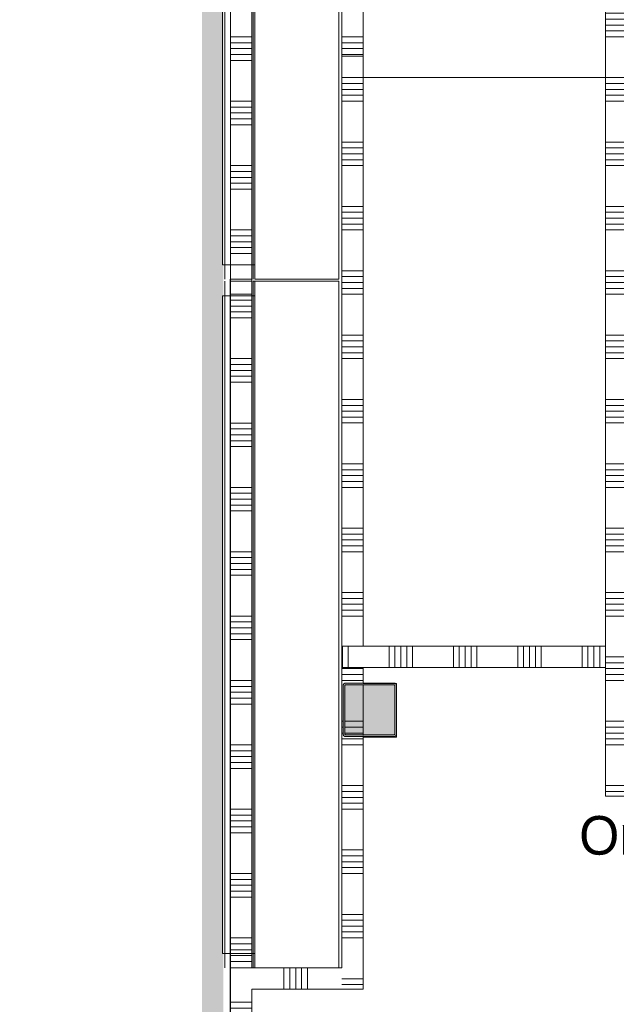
# Model space of a CAD drawing. Header units: millimetres. Extents: x -850 to 154668, y -25041 to 71030.
# Tile 120 of 211: x 15268 to 18050, y 49490 to 54080. Entities that reach past the tile are written whole.
import ezdxf
from ezdxf.enums import TextEntityAlignment as Align

# ---------------------------------------------------------------- set-up
doc = ezdxf.new("R2010")
doc.units = ezdxf.units.MM
doc.header["$MEASUREMENT"] = 0
doc.linetypes.add('Wipeout_Contour', pattern=[1000, 0, -1000])
for name, color, linetype in [('New_22 NC Binnenwanden', 7, 'Continuous'), ('New_22 NC Binnenwanden Afdek-arcering', 7, 'Continuous'), ('New_22 NC Binnenwanden Deuren', 7, 'Continuous'), ('New_22 NC Binnenwanden Doorsnede-arcering', 7, 'Continuous'), ('New_22 NC Binnenwanden Laagscheidingslijnen', 7, 'Continuous'), ('New_22 NC Binnenwanden Ramen', 7, 'Continuous'), ('New_23 Vloeren', 7, 'Continuous'), ('New_Info Wandafwerking aanduiding', 7, 'Continuous'), ('New_Info Wandafwerking aanduiding Doorsnede-arcering', 7, 'Continuous'), ('New_Z Ruimtefuncties', 7, 'Continuous'), ('New_Z Ruimtefuncties Zone omranding', 7, 'Continuous'), ('New_Z Ruimtefuncties Zone tekst', 7, 'Continuous'), ('S-COLS-____-OTLN.RVT S', 7, 'Continuous'), ('S-COLS-____-OTLN.RVT S 2D arcering', 7, 'Continuous')]:
    doc.layers.add(name, color=color, linetype=linetype)
doc.styles.add('GENERATED_STYLE_1', font='txt')
doc.styles.add('GENERATED_STYLE_2', font='txt')

# ---------------------------------------------------------------- blocks, each defined once
blk = doc.blocks.new('Slab_3_2', base_point=(0, 51154.6))
at = {"layer": 'New_23 Vloeren', "color": 1, "linetype": 'Continuous', "lineweight": 0, "flags": 128}
blk.add_lwpolyline([(16869.9, 51160), (16869.9, 53810), (18000, 53810), (18000, 51160)], close=True, dxfattribs=at)
blk = doc.blocks.new('#Pui inbouwgarderobe 02')
at = {"color": 254, "linetype": 'Wipeout_Contour', "lineweight": 0, "ltscale": 6657.578172}
blk.add_wipeout([(1600, -506), (1600, -406), (-1600, -406), (-1600, -506)], dxfattribs=at).dxf.layer = 'New_22 NC Binnenwanden Afdek-arcering'
at = {"color": 254, "linetype": 'Wipeout_Contour', "lineweight": 0, "ltscale": 6497.371491}
blk.add_wipeout([(1533, -543), (1533, -531), (-1533, -531), (-1533, -543)], dxfattribs=at).dxf.layer = 'New_22 NC Binnenwanden Afdek-arcering'
at = {"layer": 'New_22 NC Binnenwanden Ramen', "color": 1, "linetype": 'Continuous', "lineweight": 0}
for p, q in [((1600, -506), (-1600, -506)), ((-1533, -531), (-1533, -543)), ((1533, -543), (-1533, -543)), ((1533, -543), (1533, -531))]:
    blk.add_line(p, q, dxfattribs=at)
at = {"color": 254, "linetype": 'Wipeout_Contour', "lineweight": 0, "ltscale": 6498.000238}
blk.add_wipeout([(1600, -399), (1600, 0), (-1600, 0), (-1600, -399)], dxfattribs=at).dxf.layer = 'New_22 NC Binnenwanden Afdek-arcering'
at = {"layer": 'New_22 NC Binnenwanden Ramen', "color": 1, "linetype": 'Continuous', "lineweight": 0}
for p, q in [((1600, 0), (-1600, 0)), ((-1600, 0), (-1600, -399)), ((1600, -392), (1600, 0)), ((-1600, -399), (-1600, -399)), ((1600, -399), (-1600, -399)), ((1600, -406), (-1600, -406)), ((1600, -399), (1600, -392))]:
    blk.add_line(p, q, dxfattribs=at)
blk = doc.blocks.new('#Pui inbouwgarderobe 02_2')
at = {"color": 254, "linetype": 'Wipeout_Contour', "lineweight": 0, "ltscale": 6657.625484}
blk.add_wipeout([(1600, -506), (1600, -406), (-1600, -406), (-1600, -506)], dxfattribs=at).dxf.layer = 'New_22 NC Binnenwanden Afdek-arcering'
at = {"color": 254, "linetype": 'Wipeout_Contour', "lineweight": 0, "ltscale": 6599.415741}
blk.add_wipeout([(-1600, -406), (1600, -406), (1600, -399), (-1600, -399)], dxfattribs=at).dxf.layer = 'New_22 NC Binnenwanden Afdek-arcering'
at = {"color": 254, "linetype": 'Wipeout_Contour', "lineweight": 0, "ltscale": 6727.833359}
blk.add_wipeout([(-1600, -531), (1600, -531), (1600, -506), (-1600, -506)], dxfattribs=at).dxf.layer = 'New_22 NC Binnenwanden Afdek-arcering'
at = {"layer": 'New_22 NC Binnenwanden Ramen', "color": 1, "linetype": 'Continuous', "lineweight": 0}
blk.add_line((1600, -506), (-1600, -506), dxfattribs=at)
at = {"color": 254, "linetype": 'Wipeout_Contour', "lineweight": 0, "ltscale": 6498.000238}
blk.add_wipeout([(1600, -399), (1600, 0), (-1600, 0), (-1600, -399)], dxfattribs=at).dxf.layer = 'New_22 NC Binnenwanden Afdek-arcering'
at = {"color": 254, "linetype": 'Wipeout_Contour', "lineweight": 0, "ltscale": 6497.371401}
blk.add_wipeout([(1533, -543), (1533, -531), (-1533, -531), (-1533, -543)], dxfattribs=at).dxf.layer = 'New_22 NC Binnenwanden Afdek-arcering'
at = {"layer": 'New_22 NC Binnenwanden Ramen', "color": 253, "linetype": 'Continuous', "lineweight": 0, "true_color": 0x99a3a6}
for p, q in [((1600, 0), (-1600, 0)), ((-1600, 0), (-1600, -392)), ((1600, -392), (1600, 0)), ((1600, -399), (-1600, -399)), ((-1533, -531), (-1533, -543)), ((1533, -543), (-1533, -543)), ((1533, -543), (1533, -531))]:
    blk.add_line(p, q, dxfattribs=at)
at = {"layer": 'New_22 NC Binnenwanden Ramen', "color": 1, "linetype": 'Continuous', "lineweight": 0}
blk.add_line((1600, -406), (-1600, -406), dxfattribs=at)
blk = doc.blocks.new('R1 22_3')
at = {"layer": 'New_22 NC Binnenwanden Ramen', "color": 1, "linetype": 'Continuous', "lineweight": 0}
for p, q in [((-1600, 0), (-1533, 0)), ((-1533, 0), (-1533, -139)), ((-1533, 0), (1533, 0)), ((1533, -139), (1533, 0)), ((1533, 0), (1600, 0)), ((-1533, -139), (-1600, -139)), ((1533, -139), (-1533, -139)), ((1600, -139), (1533, -139))]:
    blk.add_line(p, q, dxfattribs=at)
at = {"layer": 'New_22 NC Binnenwanden Ramen', "color": 7, "linetype": 'Continuous', "lineweight": 0}
for p, q in [((-1600, -25), (-1600, -125)), ((-1600, -25), (-1600, -125)), ((1600, -25), (1600, -125)), ((1600, -25), (1600, -125))]:
    blk.add_line(p, q, dxfattribs=at)
blk = doc.blocks.new('Wall_41_2', base_point=(16250, 49560.5))
at = {"layer": 'New_22 NC Binnenwanden', "color": 8, "linetype": 'Continuous', "lineweight": 0, "true_color": 0x778488}
for p, q in [((16250, 52870.5), (16350, 52870.5)), ((16250, 52860.5), (16350, 52860.5)), ((16250, 49660.5), (16350, 49660.5))]:
    blk.add_line(p, q, dxfattribs=at)
at = {"layer": 'New_22 NC Binnenwanden', "color": 8, "linetype": 'Continuous', "lineweight": 0, "true_color": 0x778488, "flags": 128}
for points in [[(16250, 52870.5), (16250, 52860.5)], [(16350, 52860.5), (16350, 52870.5)]]:
    blk.add_lwpolyline(points, dxfattribs=at)
at = {"layer": 'New_22 NC Binnenwanden Ramen', "color": 1, "linetype": 'Continuous', "lineweight": 0, "xscale": -1, "zscale": 1000, "rotation": 269.9994949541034}
blk.add_blockref('#Pui inbouwgarderobe 02', (16756, 51260.5), dxfattribs=at)
blk.add_blockref('#Pui inbouwgarderobe 02_2', (16756.1, 54470.5), dxfattribs=at)
at = {"layer": 'New_22 NC Binnenwanden Ramen', "color": 1, "linetype": 'Continuous', "lineweight": 0, "zscale": 1000, "rotation": 89.99949495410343}
for p in [(16225.1, 54470.5), (16225, 51260.5)]:
    blk.add_blockref('R1 22_3', p, dxfattribs=at)
blk = doc.blocks.new('*X652')
at = {"layer": 'New_22 NC Binnenwanden Doorsnede-arcering', "color": 254, "linetype": 'Continuous', "lineweight": 0, "true_color": 0xe9ebeb}
for p, q in [((16820.8, 49609.7), (16869.9, 49609.7)), ((16848.2, 49582.3), (16869.9, 49582.3))]:
    blk.add_line(p, q, dxfattribs=at)
blk = doc.blocks.new('*X653')
at = {"layer": 'New_22 NC Binnenwanden Doorsnede-arcering', "color": 254, "linetype": 'Continuous', "lineweight": 0, "true_color": 0xe9ebeb}
for p, q in [((16769.9, 51054.9), (16869.9, 51054.9)), ((16769.9, 51027.4), (16869.9, 51027.4)), ((16769.9, 51000), (16869.9, 51000)), ((16769.9, 50809.7), (16775, 50809.7)), ((16769.9, 50782.3), (16775, 50782.3)), ((16769.9, 50754.9), (16775, 50754.9)), ((16769.9, 50727.4), (16869.9, 50727.4)), ((16769.9, 50700), (16869.9, 50700)), ((16769.9, 50509.7), (16869.9, 50509.7)), ((16769.9, 50482.3), (16869.9, 50482.3)), ((16769.9, 50454.9), (16869.9, 50454.9)), ((16769.9, 50427.4), (16869.9, 50427.4)), ((16769.9, 50400), (16869.9, 50400)), ((16769.9, 50209.7), (16869.9, 50209.7)), ((16769.9, 50182.3), (16869.9, 50182.3)), ((16769.9, 50154.9), (16869.9, 50154.9)), ((16769.9, 50127.4), (16869.9, 50127.4)), ((16769.9, 50100), (16869.9, 50100)), ((16769.9, 49909.7), (16869.9, 49909.7)), ((16769.9, 49882.3), (16869.9, 49882.3)), ((16769.9, 49854.9), (16869.9, 49854.9)), ((16769.9, 49827.4), (16869.9, 49827.4)), ((16769.9, 49800), (16869.9, 49800))]:
    blk.add_line(p, q, dxfattribs=at)
blk = doc.blocks.new('*X654')
at = {"layer": 'New_22 NC Binnenwanden Doorsnede-arcering', "color": 254, "linetype": 'Continuous', "lineweight": 0, "true_color": 0xe9ebeb}
for p, q in [((16783, 50809.7), (16869.9, 50809.7)), ((16783, 50782.3), (16869.9, 50782.3)), ((16783, 50754.9), (16869.9, 50754.9))]:
    blk.add_line(p, q, dxfattribs=at)
blk = doc.blocks.new('*X655')
at = {"layer": 'New_22 NC Binnenwanden Doorsnede-arcering', "color": 254, "linetype": 'Continuous', "lineweight": 0, "true_color": 0xe9ebeb}
for p, q in [((16769.9, 49609.7), (16820.8, 49609.7)), ((16769.9, 49582.3), (16848.2, 49582.3))]:
    blk.add_line(p, q, dxfattribs=at)
blk = doc.blocks.new('Wall_96_2', base_point=(16869.9, 49560.5))
at = {"layer": 'New_22 NC Binnenwanden', "color": 8, "linetype": 'Continuous', "lineweight": 0, "true_color": 0x778488, "flags": 128}
for points in [[(16869.9, 51060), (16769.9, 51060)], [(16769.9, 51060), (16769.9, 49660.5)], [(16869.9, 50985), (16869.9, 51060)], [(16869.9, 50743), (16869.9, 50977)], [(16869.9, 49560.5), (16869.9, 50735)], [(16869.9, 49560.5), (16769.9, 49560.5)]]:
    blk.add_lwpolyline(points, dxfattribs=at)
at = {"layer": 'New_22 NC Binnenwanden', "color": 8, "lineweight": 0, "true_color": 0x778488}
for name in ['*X653', '*X654', '*X655', '*X652']:
    blk.add_blockref(name, (0, 0), dxfattribs=at)
blk = doc.blocks.new('*X657')
at = {"layer": 'New_22 NC Binnenwanden Doorsnede-arcering', "color": 254, "linetype": 'Continuous', "lineweight": 0, "true_color": 0xe9ebeb}
for p, q in [((16500, 49660.5), (16500, 49572.7)), ((16527.4, 49660.5), (16527.4, 49572.7)), ((16554.9, 49660.5), (16554.9, 49572.7)), ((16582.3, 49660.5), (16582.3, 49572.7)), ((16609.7, 49660.5), (16609.7, 49572.7)), ((16500, 49572.7), (16500, 49560.5)), ((16527.4, 49572.7), (16527.4, 49560.5)), ((16554.9, 49572.7), (16554.9, 49560.5)), ((16582.3, 49572.7), (16582.3, 49560.5)), ((16609.7, 49572.7), (16609.7, 49560.5))]:
    blk.add_line(p, q, dxfattribs=at)
blk = doc.blocks.new('Wall_97_2', base_point=(16869.9, 49560.5))
at = {"layer": 'New_22 NC Binnenwanden', "color": 8, "linetype": 'Continuous', "lineweight": 0, "true_color": 0x778488, "flags": 128}
for points in [[(16769.9, 49660.5), (16350, 49660.5)], [(16350, 49560.5), (16769.9, 49560.5)]]:
    blk.add_lwpolyline(points, dxfattribs=at)
at = {"layer": 'New_22 NC Binnenwanden', "color": 8, "lineweight": 0, "true_color": 0x778488}
blk.add_blockref('*X657', (0, 0), dxfattribs=at)
blk = doc.blocks.new('*X663')
at = {"layer": 'New_22 NC Binnenwanden Doorsnede-arcering', "color": 254, "linetype": 'Continuous', "lineweight": 0, "true_color": 0xe9ebeb}
for p, q in [((16870, 56045), (16770, 56045)), ((16870, 56017.6), (16770, 56017.6)), ((16870, 55990.1), (16770, 55990.1)), ((16775, 55799.9), (16770, 55799.9)), ((16775, 55772.4), (16770, 55772.4)), ((16775, 55745), (16770, 55745)), ((16775, 55717.6), (16770, 55717.6)), ((16775, 55690.1), (16770, 55690.1)), ((16870, 55499.9), (16770, 55499.9)), ((16870, 55472.4), (16770, 55472.4)), ((16870, 55445), (16770, 55445)), ((16870, 55417.6), (16770, 55417.6)), ((16870, 55390.1), (16770, 55390.1)), ((16870, 55199.9), (16770, 55199.9)), ((16870, 55172.4), (16770, 55172.4)), ((16870, 55145), (16770, 55145)), ((16870, 55117.6), (16770, 55117.6)), ((16870, 55090.1), (16770, 55090.1)), ((16870, 54899.9), (16770, 54899.9)), ((16870, 54872.4), (16770, 54872.4)), ((16870, 54845), (16770, 54845)), ((16870, 54817.6), (16770, 54817.6)), ((16870, 54790.1), (16770, 54790.1)), ((16870, 54599.9), (16770, 54599.9)), ((16870, 54572.4), (16770, 54572.4)), ((16870, 54545), (16770, 54545)), ((16870, 54517.6), (16770, 54517.6)), ((16870, 54490.1), (16770, 54490.1)), ((16870, 54299.9), (16770, 54299.9)), ((16870, 54272.4), (16770, 54272.4)), ((16870, 54245), (16770, 54245)), ((16870, 54217.6), (16770, 54217.6)), ((16870, 54190.1), (16770, 54190.1)), ((16869.9, 53999.9), (16769.9, 53999.9)), ((16869.9, 53972.4), (16769.9, 53972.4)), ((16869.9, 53945), (16769.9, 53945)), ((16869.9, 53917.6), (16769.9, 53917.6))]:
    blk.add_line(p, q, dxfattribs=at)
blk = doc.blocks.new('*X664')
at = {"layer": 'New_22 NC Binnenwanden Doorsnede-arcering', "color": 254, "linetype": 'Continuous', "lineweight": 0, "true_color": 0xe9ebeb}
for p, q in [((16870, 55799.9), (16783, 55799.9)), ((16870, 55772.4), (16783, 55772.4)), ((16870, 55745), (16783, 55745)), ((16870, 55717.6), (16783, 55717.6)), ((16870, 55690.1), (16783, 55690.1))]:
    blk.add_line(p, q, dxfattribs=at)
blk = doc.blocks.new('Wall_99_2', base_point=(16770, 56070))
at = {"layer": 'New_22 NC Binnenwanden', "color": 8, "linetype": 'Continuous', "lineweight": 0, "true_color": 0x778488, "flags": 128}
for points in [[(16770, 56070), (16769.9, 53910)], [(16870, 55885), (16870, 56070)], [(16870, 55643), (16870, 55877)], [(16869.9, 53910), (16870, 55635)], [(16769.9, 53910), (16869.9, 53910)]]:
    blk.add_lwpolyline(points, dxfattribs=at)
at = {"layer": 'New_22 NC Binnenwanden', "color": 8, "lineweight": 0, "true_color": 0x778488}
for name in ['*X663', '*X664']:
    blk.add_blockref(name, (0, 0), dxfattribs=at)
blk = doc.blocks.new('*X1249')
at = {"layer": 'New_22 NC Binnenwanden Doorsnede-arcering', "color": 254, "linetype": 'Continuous', "lineweight": 0, "true_color": 0xe9ebeb}
for p, q in [((16769.9, 53809.7), (16869.9, 53809.7)), ((16769.9, 53782.3), (16869.9, 53782.3)), ((16769.9, 53754.9), (16869.9, 53754.9)), ((16769.9, 53727.4), (16869.9, 53727.4)), ((16769.9, 53700), (16869.9, 53700)), ((16769.9, 53509.7), (16869.9, 53509.7)), ((16769.9, 53482.3), (16869.9, 53482.3)), ((16769.9, 53454.9), (16869.9, 53454.9)), ((16769.9, 53427.4), (16869.9, 53427.4)), ((16769.9, 53400), (16869.9, 53400)), ((16769.9, 53209.7), (16869.9, 53209.7)), ((16769.9, 53182.3), (16869.9, 53182.3)), ((16769.9, 53154.9), (16869.9, 53154.9)), ((16769.9, 53127.4), (16869.9, 53127.4)), ((16769.9, 53100), (16869.9, 53100)), ((16769.9, 52909.7), (16869.9, 52909.7)), ((16769.9, 52882.3), (16869.9, 52882.3)), ((16769.9, 52854.9), (16869.9, 52854.9)), ((16769.9, 52827.4), (16869.9, 52827.4)), ((16769.9, 52800), (16869.9, 52800)), ((16769.9, 52609.7), (16869.9, 52609.7)), ((16769.9, 52582.3), (16869.9, 52582.3)), ((16769.9, 52554.9), (16869.9, 52554.9)), ((16769.9, 52527.4), (16869.9, 52527.4)), ((16769.9, 52500), (16869.9, 52500)), ((16769.9, 52309.7), (16869.9, 52309.7)), ((16769.9, 52282.3), (16869.9, 52282.3)), ((16769.9, 52254.9), (16869.9, 52254.9)), ((16769.9, 52227.4), (16869.9, 52227.4)), ((16769.9, 52200), (16869.9, 52200)), ((16769.9, 52009.7), (16869.9, 52009.7)), ((16769.9, 51982.3), (16869.9, 51982.3)), ((16769.9, 51954.9), (16869.9, 51954.9)), ((16769.9, 51927.4), (16869.9, 51927.4)), ((16769.9, 51900), (16869.9, 51900)), ((16769.9, 51709.7), (16869.9, 51709.7)), ((16769.9, 51682.3), (16869.9, 51682.3)), ((16769.9, 51654.9), (16869.9, 51654.9)), ((16769.9, 51627.4), (16869.9, 51627.4)), ((16769.9, 51600), (16869.9, 51600)), ((16769.9, 51409.7), (16869.9, 51409.7)), ((16769.9, 51382.3), (16869.9, 51382.3)), ((16769.9, 51354.9), (16869.9, 51354.9)), ((16769.9, 51327.4), (16869.9, 51327.4)), ((16769.9, 51300), (16869.9, 51300))]:
    blk.add_line(p, q, dxfattribs=at)
blk = doc.blocks.new('Wall_176_2', base_point=(16869.9, 51160))
at = {"layer": 'New_22 NC Binnenwanden', "color": 8, "linetype": 'Continuous', "lineweight": 0, "true_color": 0x778488, "flags": 128}
for points in [[(16869.9, 53910), (16769.9, 53910)], [(16769.9, 53910), (16769.9, 51160)], [(16869.9, 51160), (16869.9, 53910)]]:
    blk.add_lwpolyline(points, dxfattribs=at)
at = {"layer": 'New_22 NC Binnenwanden Laagscheidingslijnen', "color": 8, "linetype": 'Continuous', "lineweight": 0, "true_color": 0x778488}
blk.add_line((16769.9, 51160), (16869.9, 51160), dxfattribs=at)
at = {"layer": 'New_22 NC Binnenwanden', "color": 8, "lineweight": 0, "true_color": 0x778488}
blk.add_blockref('*X1249', (0, 0), dxfattribs=at)
blk = doc.blocks.new('*X1262')
at = {"layer": 'New_22 NC Binnenwanden Doorsnede-arcering', "color": 254, "linetype": 'Continuous', "lineweight": 0, "true_color": 0xe9ebeb}
for p, q in [((16350.1, 53999.9), (16250.1, 53999.9)), ((16350.1, 53972.4), (16250.1, 53972.4)), ((16350.1, 53945), (16250.1, 53945)), ((16350.1, 53917.6), (16250.1, 53917.6)), ((16350.1, 53890.1), (16250.1, 53890.1)), ((16350, 53699.9), (16250, 53699.9)), ((16350, 53672.4), (16250, 53672.4)), ((16350, 53645), (16250, 53645)), ((16350, 53617.6), (16250, 53617.6)), ((16350, 53590.1), (16250, 53590.1)), ((16350, 53399.9), (16250, 53399.9)), ((16350, 53372.4), (16250, 53372.4)), ((16350, 53345), (16250, 53345)), ((16350, 53317.6), (16250, 53317.6)), ((16350, 53290.1), (16250, 53290.1)), ((16350, 53099.9), (16250, 53099.9)), ((16350, 53072.4), (16250, 53072.4)), ((16350, 53045), (16250, 53045)), ((16350, 53017.6), (16250, 53017.6)), ((16350, 52990.1), (16250, 52990.1)), ((16350, 52799.9), (16250, 52799.9)), ((16350, 52772.4), (16250, 52772.4)), ((16350, 52745), (16250, 52745)), ((16350, 52717.6), (16250, 52717.6)), ((16350, 52690.1), (16250, 52690.1)), ((16350, 52499.9), (16250, 52499.9)), ((16350, 52472.4), (16250, 52472.4)), ((16350, 52445), (16250, 52445)), ((16350, 52417.6), (16250, 52417.6)), ((16350, 52390.1), (16250, 52390.1)), ((16350, 52199.9), (16250, 52199.9)), ((16350, 52172.4), (16250, 52172.4)), ((16350, 52145), (16250, 52145)), ((16350, 52117.6), (16250, 52117.6)), ((16350, 52090.1), (16250, 52090.1)), ((16350, 51899.9), (16250, 51899.9)), ((16350, 51872.4), (16250, 51872.4)), ((16350, 51845), (16250, 51845)), ((16350, 51817.6), (16250, 51817.6)), ((16350, 51790.1), (16250, 51790.1)), ((16350, 51599.9), (16250, 51599.9)), ((16350, 51572.4), (16250, 51572.4)), ((16350, 51545), (16250, 51545)), ((16350, 51517.6), (16250, 51517.6)), ((16350, 51490.1), (16250, 51490.1)), ((16350, 51299.9), (16250, 51299.9)), ((16350, 51272.4), (16250, 51272.4)), ((16350, 51245), (16250, 51245)), ((16350, 51217.6), (16250, 51217.6)), ((16350, 51190.1), (16250, 51190.1)), ((16350, 50999.9), (16250, 50999.9)), ((16350, 50972.4), (16250, 50972.4)), ((16350, 50945), (16250, 50945)), ((16350, 50917.6), (16250, 50917.6)), ((16350, 50890.1), (16250, 50890.1)), ((16350, 50699.9), (16250, 50699.9)), ((16350, 50672.4), (16250, 50672.4)), ((16350, 50645), (16250, 50645)), ((16350, 50617.6), (16250, 50617.6)), ((16350, 50590.1), (16250, 50590.1)), ((16350, 50399.9), (16250, 50399.9)), ((16350, 50372.4), (16250, 50372.4)), ((16350, 50345), (16250, 50345)), ((16350, 50317.6), (16250, 50317.6)), ((16350, 50290.1), (16250, 50290.1)), ((16350, 50099.9), (16250, 50099.9)), ((16350, 50072.4), (16250, 50072.4)), ((16350, 50045), (16250, 50045)), ((16350, 50017.6), (16250, 50017.6)), ((16350, 49990.1), (16250, 49990.1)), ((16350, 49799.9), (16250, 49799.9)), ((16350, 49772.4), (16250, 49772.4)), ((16350, 49745), (16250, 49745)), ((16350, 49717.6), (16250, 49717.6)), ((16350, 49690.1), (16250, 49690.1))]:
    blk.add_line(p, q, dxfattribs=at)
blk = doc.blocks.new('Wall_179_2', base_point=(16250.1, 56070.5))
at = {"layer": 'New_22 NC Binnenwanden', "color": 8, "linetype": 'Continuous', "lineweight": 0, "true_color": 0x778488, "flags": 128}
for points in [[(16250.1, 56070.5), (16250, 49660.5)], [(16350, 49660.5), (16350.1, 56070)], [(16250, 49660.5), (16350, 49660.5)]]:
    blk.add_lwpolyline(points, dxfattribs=at)
at = {"layer": 'New_22 NC Binnenwanden', "color": 8, "lineweight": 0, "true_color": 0x778488}
blk.add_blockref('*X1262', (0, 0), dxfattribs=at)
blk = doc.blocks.new('Column 189[29]_2', base_point=(0.5, 3))
at = {"layer": 'S-COLS-____-OTLN.RVT S 2D arcering', "linetype": 'Continuous', "lineweight": 0, "true_color": 0x778488}
h = blk.add_hatch(color=8, dxfattribs=at)
h.paths.add_polyline_path([(16775.5, 50751), (16776.5, 50746), (16779.3, 50741.8), (16783.5, 50738.9), (16788.5, 50738), (17012.5, 50738), (17017.5, 50738.9), (17021.7, 50741.8), (17024.5, 50746), (17025.5, 50751), (17025.5, 50975), (17024.5, 50979.9), (17021.7, 50984.1), (17017.5, 50987), (17012.5, 50988), (16788.5, 50988), (16783.5, 50987), (16779.3, 50984.1), (16776.5, 50979.9), (16775.5, 50975)])
h.paths.add_polyline_path([(17012.5, 50746), (16788.5, 50746), (16786.6, 50746.3), (16785, 50747.4), (16783.9, 50749), (16783.5, 50751), (16783.5, 50975), (16783.9, 50976.9), (16785, 50978.5), (16786.6, 50979.6), (16788.5, 50980), (17012.5, 50980), (17014.4, 50979.6), (17016.1, 50978.5), (17017.1, 50976.9), (17017.5, 50975), (17017.5, 50751), (17017.1, 50749), (17016.1, 50747.4), (17014.4, 50746.3)], flags=0)
blk.add_hatch(color=8, dxfattribs=at).paths.add_polyline_path([(17012.5, 50980), (16788.5, 50980), (16786.6, 50979.6), (16785, 50978.5), (16783.9, 50976.9), (16783.5, 50975), (16783.5, 50751), (16783.9, 50749), (16785, 50747.4), (16786.6, 50746.3), (16788.5, 50746), (17012.5, 50746), (17014.4, 50746.3), (17016.1, 50747.4), (17017.1, 50749), (17017.5, 50751), (17017.5, 50975), (17017.1, 50976.9), (17016.1, 50978.5), (17014.4, 50979.6)])
at = {"layer": 'S-COLS-____-OTLN.RVT S', "color": 1, "linetype": 'Continuous', "lineweight": 0}
for p, q in [((16776.5, 50979.9), (16775.5, 50975)), ((16775.5, 50975), (16775.5, 50751)), ((16779.3, 50984.1), (16776.5, 50979.9)), ((16783.5, 50987), (16779.3, 50984.1)), ((16788.5, 50988), (16783.5, 50987)), ((16783.5, 50975), (16783.9, 50976.9)), ((16783.5, 50751), (16783.5, 50975)), ((16783.9, 50976.9), (16785, 50978.5)), ((16785, 50978.5), (16786.6, 50979.6)), ((16786.6, 50979.6), (16788.5, 50980)), ((17012.5, 50988), (16788.5, 50988)), ((16788.5, 50980), (17012.5, 50980)), ((17017.5, 50987), (17012.5, 50988)), ((17012.5, 50980), (17014.4, 50979.6)), ((17014.4, 50979.6), (17016.1, 50978.5)), ((17016.1, 50978.5), (17017.1, 50976.9)), ((17017.1, 50976.9), (17017.5, 50975)), ((17021.7, 50984.1), (17017.5, 50987)), ((17017.5, 50975), (17017.5, 50751)), ((17024.5, 50979.9), (17021.7, 50984.1)), ((17025.5, 50975), (17024.5, 50979.9)), ((17025.5, 50751), (17025.5, 50975)), ((16775.5, 50751), (16776.5, 50746)), ((16776.5, 50746), (16779.3, 50741.8)), ((16779.3, 50741.8), (16783.5, 50738.9)), ((16783.9, 50749), (16783.5, 50751)), ((16783.5, 50738.9), (16788.5, 50738)), ((16785, 50747.4), (16783.9, 50749)), ((16786.6, 50746.3), (16785, 50747.4)), ((16788.5, 50746), (16786.6, 50746.3)), ((17012.5, 50746), (16788.5, 50746)), ((16788.5, 50738), (17012.5, 50738)), ((17014.4, 50746.3), (17012.5, 50746)), ((17012.5, 50738), (17017.5, 50738.9)), ((17016.1, 50747.4), (17014.4, 50746.3)), ((17017.1, 50749), (17016.1, 50747.4)), ((17017.5, 50751), (17017.1, 50749)), ((17017.5, 50738.9), (17021.7, 50741.8)), ((17021.7, 50741.8), (17024.5, 50746)), ((17024.5, 50746), (17025.5, 50751))]:
    blk.add_line(p, q, dxfattribs=at)
blk = doc.blocks.new('*X2202')
at = {"layer": 'New_22 NC Binnenwanden Doorsnede-arcering', "color": 254, "linetype": 'Continuous', "lineweight": 0, "true_color": 0xe9ebeb}
for p, q in [((16350, 47999.9), (16250, 47999.9)), ((16350, 47972.4), (16250, 47972.4)), ((16350, 47945), (16250, 47945))]:
    blk.add_line(p, q, dxfattribs=at)
blk = doc.blocks.new('*X2203')
at = {"layer": 'New_22 NC Binnenwanden Doorsnede-arcering', "color": 254, "linetype": 'Continuous', "lineweight": 0, "true_color": 0xe9ebeb}
for p, q in [((16350, 49499.9), (16250, 49499.9)), ((16350, 49472.4), (16250, 49472.4)), ((16350, 49445), (16250, 49445)), ((16350, 49417.6), (16250, 49417.6)), ((16350, 49390.1), (16250, 49390.1)), ((16350, 49199.9), (16250, 49199.9))]:
    blk.add_line(p, q, dxfattribs=at)
blk = doc.blocks.new('*X2204')
at = {"layer": 'New_22 NC Binnenwanden Doorsnede-arcering', "color": 254, "linetype": 'Continuous', "lineweight": 0, "true_color": 0xe9ebeb}
for p, q in [((16327.5, 47917.6), (16250, 47917.6)), ((16300, 47890.1), (16250, 47890.1))]:
    blk.add_line(p, q, dxfattribs=at)
blk = doc.blocks.new('D1 22_6')
at = {"layer": 'New_22 NC Binnenwanden Deuren', "color": 1, "linetype": 'Continuous', "lineweight": 0}
for q in [(-481.8, 267.6), (-517, 0)]:
    blk.add_line((517, 0), q, dxfattribs=at)
at = {"layer": 'New_22 NC Binnenwanden Deuren', "color": 7, "linetype": 'Continuous', "lineweight": 0}
for p, q in [((-517, -114), (-517, -14)), ((-517, -114), (-517, -14)), ((517, -114), (517, -14)), ((517, -114), (517, -14))]:
    blk.add_line(p, q, dxfattribs=at)
at = {"layer": 'New_22 NC Binnenwanden Deuren', "color": 1, "linetype": 'Continuous', "lineweight": 0}
blk.add_arc((517, 0), 1034, 165, 180, dxfattribs=at)
blk = doc.blocks.new('*X2206')
at = {"layer": 'New_22 NC Binnenwanden Doorsnede-arcering', "color": 254, "linetype": 'Continuous', "lineweight": 0, "true_color": 0xe9ebeb}
for p, q in [((16350, 47917.6), (16327.5, 47917.6)), ((16350, 47890.1), (16300, 47890.1))]:
    blk.add_line(p, q, dxfattribs=at)
blk = doc.blocks.new('Wall_403_2', base_point=(16250, 47940.1))
at = {"layer": 'New_22 NC Binnenwanden', "color": 8, "linetype": 'Continuous', "lineweight": 0, "true_color": 0x778488}
for p, q in [((16350, 49194.5), (16250, 49194.5)), ((16350, 48160.5), (16250, 48160.5))]:
    blk.add_line(p, q, dxfattribs=at)
at = {"layer": 'New_22 NC Binnenwanden', "color": 8, "linetype": 'Continuous', "lineweight": 0, "true_color": 0x778488, "flags": 128}
for points in [[(16250, 49660.5), (16250, 49194.5)], [(16250, 49660.5), (16350, 49660.5)], [(16350, 49194.5), (16350, 49560.5)], [(16250, 48160.5), (16250, 47840.1)], [(16350, 47940.1), (16350, 48160.5)], [(16250, 47840.1), (16350, 47840.1)]]:
    blk.add_lwpolyline(points, dxfattribs=at)
at = {"layer": 'New_22 NC Binnenwanden', "color": 8, "lineweight": 0, "true_color": 0x778488}
for name in ['*X2203', '*X2202', '*X2204', '*X2206']:
    blk.add_blockref(name, (0, 0), dxfattribs=at)
at = {"layer": 'New_22 NC Binnenwanden Deuren', "color": 1, "linetype": 'Continuous', "lineweight": 0, "zscale": 1000, "rotation": 89.99949495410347}
blk.add_blockref('D1 22_6', (16236, 48677.5), dxfattribs=at)
blk = doc.blocks.new('*X2325')
at = {"layer": 'New_22 NC Binnenwanden Doorsnede-arcering', "color": 254, "linetype": 'Continuous', "lineweight": 0, "true_color": 0xe9ebeb}
for p, q in [((17999.9, 50509.7), (18049.7, 50509.7)), ((17999.9, 50482.3), (18022.2, 50482.3))]:
    blk.add_line(p, q, dxfattribs=at)
blk = doc.blocks.new('*X2326')
at = {"layer": 'New_22 NC Binnenwanden Doorsnede-arcering', "color": 254, "linetype": 'Continuous', "lineweight": 0, "true_color": 0xe9ebeb}
for p, q in [((17999.9, 54054.9), (18099.9, 54054.9)), ((17999.9, 54027.4), (18099.9, 54027.4)), ((17999.9, 54000), (18099.9, 54000)), ((17999.9, 53809.7), (18099.9, 53809.7)), ((17999.9, 53782.3), (18099.9, 53782.3)), ((17999.9, 53754.9), (18099.9, 53754.9)), ((17999.9, 53727.4), (18099.9, 53727.4)), ((17999.9, 53700), (18099.9, 53700)), ((17999.9, 53509.7), (18099.9, 53509.7)), ((17999.9, 53482.3), (18099.9, 53482.3)), ((17999.9, 53454.9), (18099.9, 53454.9)), ((17999.9, 53427.4), (18099.9, 53427.4)), ((17999.9, 53400), (18099.9, 53400)), ((17999.9, 53209.7), (18099.9, 53209.7)), ((17999.9, 53182.3), (18099.9, 53182.3)), ((17999.9, 53154.9), (18099.9, 53154.9)), ((17999.9, 53127.4), (18099.9, 53127.4)), ((17999.9, 53100), (18099.9, 53100)), ((17999.9, 52909.7), (18099.9, 52909.7)), ((17999.9, 52882.3), (18099.9, 52882.3)), ((17999.9, 52854.9), (18099.9, 52854.9)), ((17999.9, 52827.4), (18099.9, 52827.4)), ((17999.9, 52800), (18099.9, 52800)), ((17999.9, 52609.7), (18099.9, 52609.7)), ((17999.9, 52582.3), (18099.9, 52582.3)), ((17999.9, 52554.9), (18099.9, 52554.9)), ((17999.9, 52527.4), (18099.9, 52527.4)), ((17999.9, 52500), (18099.9, 52500)), ((17999.9, 52309.7), (18099.9, 52309.7)), ((17999.9, 52282.3), (18099.9, 52282.3)), ((17999.9, 52254.9), (18099.9, 52254.9)), ((17999.9, 52227.4), (18099.9, 52227.4)), ((17999.9, 52200), (18099.9, 52200)), ((17999.9, 52009.7), (18099.9, 52009.7)), ((17999.9, 51982.3), (18099.9, 51982.3)), ((17999.9, 51954.9), (18099.9, 51954.9)), ((17999.9, 51927.4), (18099.9, 51927.4)), ((17999.9, 51900), (18099.9, 51900)), ((17999.9, 51709.7), (18099.9, 51709.7)), ((17999.9, 51682.3), (18099.9, 51682.3)), ((17999.9, 51654.9), (18099.9, 51654.9)), ((17999.9, 51627.4), (18099.9, 51627.4)), ((17999.9, 51600), (18099.9, 51600)), ((17999.9, 51409.7), (18099.9, 51409.7)), ((17999.9, 51382.3), (18099.9, 51382.3)), ((17999.9, 51354.9), (18099.9, 51354.9)), ((17999.9, 51327.4), (18099.9, 51327.4)), ((17999.9, 51300), (18099.9, 51300)), ((17999.9, 51109.7), (18099.9, 51109.7)), ((17999.9, 51082.3), (18099.9, 51082.3)), ((17999.9, 51054.9), (18099.9, 51054.9)), ((17999.9, 51027.4), (18099.9, 51027.4)), ((17999.9, 51000), (18099.9, 51000)), ((17999.9, 50809.7), (18099.9, 50809.7)), ((17999.9, 50782.3), (18099.9, 50782.3)), ((17999.9, 50754.9), (18099.9, 50754.9)), ((17999.9, 50727.4), (18099.9, 50727.4)), ((17999.9, 50700), (18099.9, 50700))]:
    blk.add_line(p, q, dxfattribs=at)
blk = doc.blocks.new('*X2327')
at = {"layer": 'New_22 NC Binnenwanden Doorsnede-arcering', "color": 254, "linetype": 'Continuous', "lineweight": 0, "true_color": 0xe9ebeb}
for p, q in [((18049.7, 50509.7), (18099.9, 50509.7)), ((18022.2, 50482.3), (18099.9, 50482.3))]:
    blk.add_line(p, q, dxfattribs=at)
blk = doc.blocks.new('*X2328')
at = {"layer": 'New_22 NC Binnenwanden Doorsnede-arcering', "color": 254, "linetype": 'Continuous', "lineweight": 0, "true_color": 0xe9ebeb}
for p, q in [((17999.9, 54109.7), (18099.9, 54109.7)), ((17999.9, 54082.3), (18099.9, 54082.3))]:
    blk.add_line(p, q, dxfattribs=at)
blk = doc.blocks.new('Wall_439_2', base_point=(17999.9, 50560))
at = {"layer": 'New_22 NC Binnenwanden', "color": 8, "linetype": 'Continuous', "lineweight": 0, "true_color": 0x778488}
blk.add_line((18099.9, 54180), (17999.9, 54180), dxfattribs=at)
at = {"layer": 'New_22 NC Binnenwanden', "color": 8, "linetype": 'Continuous', "lineweight": 0, "true_color": 0x778488, "flags": 128}
for points in [[(17999.9, 54080), (17999.9, 51160)], [(18099.9, 50560), (18099.9, 54080)], [(17999.9, 51060), (17999.9, 50460)], [(17999.9, 50460), (18099.9, 50460)]]:
    blk.add_lwpolyline(points, dxfattribs=at)
at = {"layer": 'New_22 NC Binnenwanden Laagscheidingslijnen', "color": 8, "linetype": 'Continuous', "lineweight": 0, "true_color": 0x778488}
for p, q in [((17999.9, 54180), (17999.9, 54080)), ((18099.9, 54080), (18099.9, 54180))]:
    blk.add_line(p, q, dxfattribs=at)
at = {"layer": 'New_22 NC Binnenwanden', "color": 8, "lineweight": 0, "true_color": 0x778488}
for name in ['*X2328', '*X2326', '*X2325', '*X2327']:
    blk.add_blockref(name, (0, 0), dxfattribs=at)
blk = doc.blocks.new('*X2330')
at = {"layer": 'New_22 NC Binnenwanden Doorsnede-arcering', "color": 254, "linetype": 'Continuous', "lineweight": 0, "true_color": 0xe9ebeb}
for p, q in [((16990.2, 51060), (16990.2, 51160)), ((17017.6, 51060), (17017.6, 51160)), ((17045.1, 51060), (17045.1, 51160)), ((17072.5, 51060), (17072.5, 51160)), ((17099.9, 51060), (17099.9, 51160)), ((17290.2, 51060), (17290.2, 51160)), ((17317.6, 51060), (17317.6, 51160)), ((17345.1, 51060), (17345.1, 51160)), ((17372.5, 51060), (17372.5, 51160)), ((17399.9, 51060), (17399.9, 51160)), ((17590.2, 51060), (17590.2, 51160)), ((17617.6, 51060), (17617.6, 51160)), ((17645.1, 51060), (17645.1, 51160)), ((17672.5, 51060), (17672.5, 51160)), ((17699.9, 51060), (17699.9, 51160)), ((17890.2, 51060), (17890.2, 51160)), ((17917.6, 51060), (17917.6, 51160)), ((17945.1, 51060), (17945.1, 51160)), ((17972.5, 51060), (17972.5, 51160)), ((17999.9, 51060), (17999.9, 51160)), ((16799.9, 51060), (16799.9, 51090)), ((16772.5, 51060), (16772.5, 51062.5))]:
    blk.add_line(p, q, dxfattribs=at)
blk = doc.blocks.new('*X2331')
at = {"layer": 'New_22 NC Binnenwanden Doorsnede-arcering', "color": 254, "linetype": 'Continuous', "lineweight": 0, "true_color": 0xe9ebeb}
for p, q in [((16772.5, 51062.5), (16772.5, 51160)), ((16799.9, 51090), (16799.9, 51160))]:
    blk.add_line(p, q, dxfattribs=at)
blk = doc.blocks.new('Wall_440_2', base_point=(16869.9, 51160))
at = {"layer": 'New_22 NC Binnenwanden', "color": 8, "linetype": 'Continuous', "lineweight": 0, "true_color": 0x778488, "flags": 128}
for points in [[(16769.9, 51060), (16769.9, 51160)], [(17999.9, 51160), (16869.9, 51160)], [(16769.9, 51060), (17999.9, 51060)]]:
    blk.add_lwpolyline(points, dxfattribs=at)
at = {"layer": 'New_22 NC Binnenwanden Laagscheidingslijnen', "color": 8, "linetype": 'Continuous', "lineweight": 0, "true_color": 0x778488}
blk.add_line((16769.9, 51160), (16869.9, 51160), dxfattribs=at)
at = {"layer": 'New_22 NC Binnenwanden', "color": 8, "lineweight": 0, "true_color": 0x778488}
for name in ['*X2330', '*X2331']:
    blk.add_blockref(name, (0, 0), dxfattribs=at)
blk = doc.blocks.new('Onderst. TO_1.02_3_2', base_point=(18523, 49843.3))
at = {"layer": 'New_Z Ruimtefuncties Zone tekst', "color": 2, "lineweight": 0}
for tag, height, style, p in [('DUMMY_938', 180, 'GENERATED_STYLE_1', (19201, 50409)), ('ROOM_NAME', 180, 'GENERATED_STYLE_1', (19201, 50367.9)), ('DUMMY_939', 180, 'GENERATED_STYLE_1', (19201, 50031.9)), ('ROOM_NUMBER', 180, 'GENERATED_STYLE_1', (19201, 49990.8)), ('stWallCovering', 240, 'GENERATED_STYLE_2', (19201, 49599.9))]:
    blk.add_attdef(tag, text='', height=height, dxfattribs=dict(at, style=style)).set_placement(p, align=Align.TOP_RIGHT)
at = {"layer": 'New_Z Ruimtefuncties Zone tekst', "color": 2, "lineweight": 0, "style": 'GENERATED_STYLE_2'}
blk.add_attdef('DUMMY_940', text='', height=240, dxfattribs=at).set_placement((17844.9, 49654.8), align=Align.TOP_LEFT)
blk = doc.blocks.new('Wall_647_2', base_point=(16168, 57971.1))
at = {"layer": 'New_Info Wandafwerking aanduiding Doorsnede-arcering', "linetype": 'Continuous', "lineweight": 0}
blk.add_hatch(color=1, dxfattribs=at).paths.add_polyline_path([(16118, 57921.1), (16118, 47834.4), (16218, 47834.4), (16218, 57921.1)])

msp = doc.modelspace()

# ---------------------------------------------------------------- block references
at = {"layer": 'New_22 NC Binnenwanden', "color": 8, "lineweight": 0, "true_color": 0x778488}
msp.add_blockref('Wall_439_2', (17999.9, 50560), dxfattribs=at)
at = {"layer": 'New_23 Vloeren', "color": 1, "linetype": 'Continuous', "lineweight": 0}
msp.add_blockref('Slab_3_2', (0, 51154.6), dxfattribs=at)
at = {"layer": 'New_Z Ruimtefuncties', "color": 2, "linetype": 'Continuous', "lineweight": 0}
msp.add_blockref('Onderst. TO_1.02_3_2', (18523, 49843.3), dxfattribs=at).add_auto_attribs({'ROOM_NAME': 'Onderst. TO', 'ROOM_NUMBER': '1.02', 'stWallCovering': 'W03b'})

# ---------------------------------------------------------------- next in the draw order: block references
at = {"layer": 'New_22 NC Binnenwanden', "color": 8, "lineweight": 0, "true_color": 0x778488}
msp.add_blockref('Wall_41_2', (16250, 49560.5), dxfattribs=at)

# ---------------------------------------------------------------- next in the draw order: linework, layer by layer
at = {"layer": 'New_Z Ruimtefuncties Zone omranding', "color": 41, "linetype": 'Continuous', "lineweight": 0, "true_color": 0xffeeaa, "flags": 128}
msp.add_lwpolyline([(16851.1, 46053.8), (16851.1, 47840.1), (16251.2, 47840.1), (16251.2, 57960), (19550.7, 57960), (19550.7, 59660), (5300.1, 59660), (5300.1, 57960), (8950, 57960), (8950, 30160)], dxfattribs=at)
at = {"layer": 'New_Z Ruimtefuncties Zone omranding', "color": 231, "linetype": 'Continuous', "lineweight": 0, "true_color": 0xf9acba, "flags": 128}
msp.add_lwpolyline([(16350, 49560.5), (16350, 47942.6), (16354.9, 47942.6), (16354.9, 47940.1), (20700.4, 47940), (20700.4, 50460), (17999.9, 50460), (17999.9, 51060), (16869.9, 51060), (16869.9, 50985), (17025, 50985), (17025, 50735), (16869.9, 50735), (16869.9, 49560.5)], close=True, dxfattribs=at)

# ---------------------------------------------------------------- next in the draw order: block references
at = {"layer": 'New_22 NC Binnenwanden', "color": 8, "lineweight": 0, "true_color": 0x778488}
for name, p in [('Wall_179_2', (16250.1, 56070.5)), ('Wall_99_2', (16770, 56070)), ('Wall_176_2', (16869.9, 51160)), ('Wall_440_2', (16869.9, 51160)), ('Wall_96_2', (16869.9, 49560.5)), ('Wall_403_2', (16250, 47940.1)), ('Wall_97_2', (16869.9, 49560.5))]:
    msp.add_blockref(name, p, dxfattribs=at)
at = {"layer": 'New_Info Wandafwerking aanduiding', "color": 1, "lineweight": 0}
msp.add_blockref('Wall_647_2', (16168, 57971.1), dxfattribs=at)
at = {"layer": 'S-COLS-____-OTLN.RVT S', "color": 1, "linetype": 'Continuous', "lineweight": 0}
msp.add_blockref('Column 189[29]_2', (0.5, 3), dxfattribs=at)

doc.saveas('drawing.dxf')
